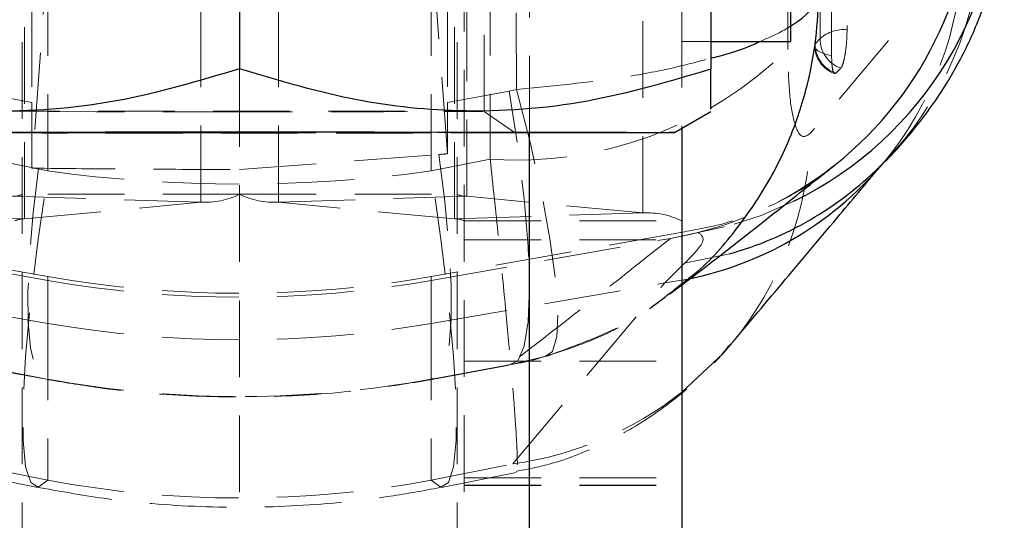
# Model space of a CAD drawing. Header units: millimetres. Extents: x 34 to 369, y 24 to 290.
# Tile 21 of 30: x 351 to 368, y 219 to 227. Entities that reach past the tile are written whole.
import ezdxf

# ---------------------------------------------------------------- set-up
doc = ezdxf.new("R2010")
doc.units = ezdxf.units.MM
doc.linetypes.add('HIDDEN', pattern=[1.905, 1.27, -0.635])

msp = doc.modelspace()

# ---------------------------------------------------------------- linework, layer by layer
at = {"color": 7, "linetype": 'HIDDEN', "lineweight": 18}
for p, q in [((351.3071, 224.0975), (351.3071, 242.257)), ((358.4256, 224.0975), (358.4256, 242.257)), ((361.5433, 224.1958), (361.5433, 242.3553)), ((358.6271, 224.4716), (358.6271, 240.4891)), ((354.2233, 224.3733), (354.2233, 240.3908)), ((355.5094, 224.3733), (355.5094, 240.3908)), ((351.4259, 238.9822), (351.4259, 226.0225)), ((358.3068, 238.9822), (358.3068, 226.0225)), ((364.3899, 236.489), (364.3887, 226.9641)), ((358.5863, 236.0893), (358.5863, 210.087)), ((359.6663, 225.5274), (359.6663, 235.7428)), ((363.9422, 226.9033), (363.9407, 233.6985)), ((362.1863, 233.2581), (362.1863, 225.5967)), ((358.9163, 225.8766), (358.9163, 232.9782)), ((351.6938, 224.8905), (351.6938, 231.9796)), ((358.0389, 224.8905), (358.0389, 231.9796)), ((359.0122, 231.8807), (359.0141, 225.0861)), ((351.2663, 228.9281), (351.2663, 207.4972)), ((358.3064, 225.1752), (358.0239, 228.9728)), ((358.4663, 228.9281), (358.4663, 207.4972)), ((351.7084, 228.7463), (351.4265, 224.9379)), ((364.397, 226.9974), (364.4793, 227.0816)), ((362.1863, 227.0326), (362.6663, 227.0326)), ((364.8203, 226.5949), (364.738, 226.5107)), ((354.8663, 226.582), (354.8663, 226.559)), ((354.8663, 226.559), (354.8663, 207.4972)), ((351.4259, 226.0225), (350.4022, 226.2126)), ((358.3068, 226.0225), (359.3305, 226.2126)), ((359.3305, 226.2126), (359.4521, 226.2414)), ((359.415, 225.5274), (358.9163, 225.8766)), ((354.8663, 224.9158), (358.166, 225.1638)), ((350.7186, 225.0861), (351.6938, 224.8905)), ((359.0141, 225.0861), (358.0389, 224.8905)), ((354.2233, 224.3733), (351.1056, 224.4716)), ((354.8663, 224.5044), (351.2663, 224.5044)), ((354.8663, 224.5044), (358.4663, 224.5044)), ((355.5094, 224.3733), (358.6271, 224.4716)), ((361.5433, 224.1958), (358.6271, 224.4716)), ((351.3071, 224.0975), (354.2233, 224.3733)), ((358.4256, 224.0975), (355.5094, 224.3733)), ((351.3071, 224.0975), (348.1894, 224.1958)), ((358.4256, 224.0975), (361.5433, 224.1958)), ((358.5863, 224.0647), (362.1863, 224.0647)), ((351.6938, 223.1428), (347.5, 223.8822)), ((362.2327, 223.8822), (358.0389, 223.1428)), ((362.4603, 223.8705), (361.9983, 223.7754)), ((362.4603, 223.8705), (362.8865, 223.9635)), ((351.6938, 223.0783), (347.7344, 223.7754)), ((358.0389, 223.0783), (361.9983, 223.7754)), ((358.5863, 223.7516), (362.1863, 223.7516)), ((362.234, 223.3621), (362.9811, 223.5207)), ((361.9045, 223.0364), (362.234, 223.3621)), ((351.6938, 222.367), (347.8282, 223.0364)), ((351.6938, 222.367), (351.6938, 223.1419)), ((351.6938, 221.4439), (351.6938, 223.0783)), ((358.0389, 222.367), (358.0389, 223.1419)), ((358.0389, 221.4439), (358.0389, 223.0783)), ((358.0389, 222.367), (361.9045, 223.0364)), ((359.3913, 220.0436), (361.9045, 223.0364)), ((361.9045, 223.0364), (362.1863, 223.082)), ((361.9907, 222.8517), (362.1863, 223.0015)), ((351.6938, 222.367), (351.6938, 219.7724)), ((358.0389, 222.367), (358.0389, 219.7724)), ((358.5863, 221.7441), (362.1863, 221.7441)), ((359.3305, 221.6837), (359.9265, 221.8184)), ((350.3587, 221.6845), (351.6503, 221.4446)), ((350.4022, 221.6837), (351.6938, 221.4439)), ((359.3305, 221.6837), (358.0389, 221.4439)), ((358.0824, 221.4446), (359.374, 221.6845)), ((351.6938, 219.7724), (350.3414, 220.0436)), ((358.0389, 219.7724), (359.3913, 220.0436)), ((350.2859, 219.9017), (351.4976, 219.6587)), ((358.2351, 219.6587), (359.4466, 219.9017)), ((358.5863, 219.811), (362.1863, 219.811)), ((358.5863, 219.6871), (362.1863, 219.6871)), ((358.5863, 219.683), (362.1863, 219.683))]:
    msp.add_line(p, q, dxfattribs=at)
at = {"color": 7, "linetype": 'Continuous', "lineweight": 25}
for p, q in [((354.8663, 232.2959), (354.8663, 226.582)), ((362.6663, 232.2901), (362.6663, 226.5763)), ((363.9863, 229.9572), (363.9863, 227.0326)), ((362.6663, 227.0326), (363.9863, 227.0326)), ((362.0663, 225.5274), (362.6663, 225.8738)), ((359.6663, 190.7354), (359.6663, 225.5274)), ((362.1863, 225.5967), (362.1863, 210.087))]:
    msp.add_line(p, q, dxfattribs=at)
at = {"color": 7, "linetype": 'HIDDEN', "lineweight": 18, "flags": 128}
for points in [[(364.9242, 236.8231), (364.9241, 235.9179), (364.9238, 232.2969), (364.9232, 227.2282)], [(364.4793, 227.0816), (364.4794, 227.9869), (364.4798, 231.6078), (364.4804, 236.6765)], [(364.3982, 236.5222), (364.3981, 235.6169), (364.3976, 231.996), (364.397, 226.9974)], [(364.6673, 226.8012), (364.6674, 227.7064), (364.6679, 231.3274), (364.6686, 236.326)], [(366.8327, 228.5114), (364.6146, 225.8688), (364.3194, 225.517)], [(364.397, 226.9974), (364.3888, 226.9679), (364.3937, 226.9384), (364.4115, 226.9096), (364.4418, 226.8823), (364.4839, 226.8571), (364.5364, 226.8348), (364.5981, 226.816), (364.6673, 226.8012)], [(359.3305, 221.6837), (359.472, 221.7498), (359.5769, 221.9905), (359.6415, 222.3971), (359.6633, 222.9544), (359.6415, 223.6418), (359.5769, 224.434), (359.472, 225.3016), (359.3305, 226.2126)], [(359.4521, 226.2414), (359.6769, 225.3658), (359.8634, 224.5309), (360.005, 223.7665), (360.0966, 223.0999), (360.135, 222.5548), (360.1187, 222.1509), (360.0484, 221.9025), (359.9265, 221.8184)], [(354.8663, 225.8714), (354.0243, 225.8715), (353.2191, 225.8719), (352.4858, 225.8724), (351.8566, 225.8731), (351.3589, 225.874), (351.0146, 225.875), (350.8385, 225.8761), (350.8385, 225.8771), (351.0146, 225.8782), (351.3589, 225.8792), (351.8566, 225.8801), (352.4858, 225.8808), (353.2191, 225.8813), (354.0243, 225.8817), (354.8663, 225.8818), (355.7084, 225.8817), (356.5136, 225.8813), (357.2469, 225.8808), (357.8761, 225.8801), (358.3737, 225.8792), (358.7181, 225.8782), (358.8942, 225.8771), (358.8942, 225.8761), (358.7181, 225.875), (358.3737, 225.874), (357.8761, 225.8731), (357.2469, 225.8724), (356.5136, 225.8719), (355.7084, 225.8715), (354.8663, 225.8714)], [(359.6392, 225.5205), (359.0984, 225.52), (358.1351, 225.5192), (357.0913, 225.5187), (355.9927, 225.5183), (354.8663, 225.5182), (353.74, 225.5183), (352.6414, 225.5187), (351.5976, 225.5192), (350.6343, 225.52), (350.0934, 225.5205)], [(354.8663, 225.5216), (355.7537, 225.5217), (356.607, 225.5221), (357.3935, 225.5226), (358.0827, 225.5233), (358.6484, 225.5242), (359.0688, 225.5252), (359.3276, 225.5263), (359.415, 225.5274), (359.3276, 225.5286), (359.0688, 225.5297), (358.6484, 225.5307), (358.0827, 225.5315), (357.3935, 225.5323), (356.607, 225.5328), (355.7537, 225.5331), (354.8663, 225.5332), (353.9789, 225.5331), (353.1256, 225.5328), (352.3392, 225.5323), (351.6499, 225.5315), (351.0842, 225.5307), (350.6639, 225.5297), (350.4051, 225.5286), (350.3177, 225.5274), (350.4051, 225.5263), (350.6639, 225.5252), (351.0842, 225.5242), (351.6499, 225.5233), (352.3392, 225.5226), (353.1256, 225.5221), (353.9789, 225.5217), (354.8663, 225.5216)], [(358.166, 225.1638), (358.2652, 224.3835), (358.3329, 223.6573), (358.3673, 223.0065), (358.3674, 222.4502), (358.3331, 222.0045), (358.2654, 221.6827), (358.1664, 221.4939), (358.0389, 221.4439)], [(351.6938, 219.7724), (351.5322, 219.6579), (351.4077, 219.7322), (351.3231, 219.9936), (351.2803, 220.4364), (351.2803, 221.0503), (351.3231, 221.8217), (351.4077, 222.733), (351.5322, 223.7637), (351.6938, 224.8905)], [(351.5353, 224.9365), (351.4475, 224.1959), (351.3895, 223.5107), (351.3628, 222.8997), (351.3681, 222.3793), (351.4053, 221.9639), (351.4733, 221.6647), (351.5704, 221.4897), (351.6938, 221.4439)], [(358.0389, 219.7724), (358.2005, 219.6579), (358.325, 219.7322), (358.4096, 219.9936), (358.4523, 220.4364), (358.4523, 221.0503), (358.4096, 221.8217), (358.325, 222.733), (358.2005, 223.7637), (358.0389, 224.8905)], [(363.0562, 224.0096), (363.5007, 224.1561), (364.0428, 224.3888)]]:
    msp.add_lwpolyline(points, dxfattribs=at)
at = {"color": 7, "linetype": 'Continuous', "lineweight": 25, "flags": 128}
for points in [[(350.0934, 225.5205), (349.7752, 225.5209), (349.0414, 225.522), (348.4511, 225.5232), (348.0187, 225.5246), (347.755, 225.526), (347.6663, 225.5274), (347.755, 225.5289), (348.0187, 225.5303), (348.4511, 225.5316), (349.0414, 225.5328), (349.7752, 225.5339), (350.6343, 225.5349), (351.5976, 225.5356), (352.6414, 225.5362), (353.74, 225.5365), (354.8663, 225.5366)], [(354.8663, 225.5366), (355.9927, 225.5365), (357.0913, 225.5362), (358.1351, 225.5356), (359.0984, 225.5349), (359.9575, 225.5339), (360.6913, 225.5328), (361.2816, 225.5316), (361.7139, 225.5303), (361.9777, 225.5289), (362.0663, 225.5274), (361.9777, 225.526), (361.7139, 225.5246), (361.2816, 225.5232), (360.6913, 225.522), (359.9575, 225.5209), (359.6392, 225.5205)], [(362.1863, 221.2286), (362.8706, 221.8712), (362.9953, 222.0146)]]:
    msp.add_lwpolyline(points, dxfattribs=at)
at = {"color": 8, "linetype": 'Continuous', "lineweight": 25}
for centre, radius, start, end in [((361.3574, 229.8774), 6.1103, 296.07053, 1.60977), ((360.9696, 229.7203), 6.038, 308.5375, 2.02185), ((361.1642, 228.6746), 5.6853, 280.35732, 319.80969), ((361.4319, 229.0442), 5.7366, 285.66806, 314.65)]:
    msp.add_arc(centre, radius, start, end, dxfattribs=at)
at = {"color": 7, "linetype": 'HIDDEN', "lineweight": 18}
for centre, radius, start, end in [((361.3918, 229.0561), 5.7733, 314.84903, 358.19117), ((361.1488, 228.6571), 5.6858, 320.04488, 358.53182), ((364.978, 227.0682), 0.4989, 178.45682, 251.57104), ((364.8626, 226.6663), 0.5651, 83.83535, 132.70094), ((364.8759, 226.9641), 0.4872, 179.99285, 251.01164), ((364.8957, 226.9839), 0.4989, 178.45635, 251.56996), ((359.4519, 231.4897), 6.4185, 266.08874, 314.3936), ((358.6356, 225.6642), 5.6857, 320.06661, 358.51674), ((360.9842, 229.7107), 6.0214, 279.69599, 308.4859), ((351.122, 224.8016), 0.3304, 267.14203, 295.89512), ((354.2891, 225.6934), 1.3217, 267.14317, 295.8932), ((355.4435, 225.6934), 1.3217, 244.1068, 272.85683), ((358.6106, 224.8016), 0.3304, 244.10488, 272.85797), ((361.6091, 222.8757), 1.3218, 64.10733, 92.85668), ((351.2906, 223.7675), 0.3305, 87.14375, 115.89183), ((358.442, 223.7675), 0.3305, 64.10817, 92.85625), ((354.8663, 241.1352), 18.27, 260, 280), ((354.8663, 241.098), 18.2969, 260.01484, 279.98516), ((354.8663, 240.6924), 18.598, 260.17812, 279.82188), ((358.6299, 225.7282), 5.7353, 277.62867, 308.32244)]:
    msp.add_arc(centre, radius, start, end, dxfattribs=at)
for centre, major_axis, ratio, start_param, end_param in [((351.4475, 226.4376), (0.0018, 4.9549), 0.0043378, 1.6546664, 1.8782869), ((358.2852, 226.4376), (-0.0018, 4.9549), 0.0043378, 4.4547806, 4.6285189), ((349.0238, 224.7178), (46.8291, 3.7492), 0.0061858, 4.908381, 4.911439), ((358.3817, 225.1499), (28.176, -0.2854), 0.0103459, 4.4630687, 4.4670496), ((354.8663, 238.9337), (18.27, 0), 0.7805062, 4.5378561, 4.8869219), ((354.8663, 240.13), (0, 18.9743), 0.9628806, 2.9670597, 3.1358393), ((354.8663, 240.13), (0, 18.9743), 0.9628806, 3.1466734, 3.3161256), ((354.8663, 238.9337), (0, 19.4569), 0.9389969, 2.9670597, 3.3161256)]:
    msp.add_ellipse(centre, major_axis=major_axis, ratio=ratio, start_param=start_param, end_param=end_param, dxfattribs=at)
for points, knots in [([(359.4521, 226.2414), (359.4367, 228.3402), (359.4058, 232.5309), (359.3817, 236.7217), (359.3697, 238.8137)], [0, 0, 0, 0, 0.5008309, 1, 1, 1, 1]), ([(363.4793, 227.0326), (363.6553, 227.1097), (363.8457, 227.1932), (363.9764, 227.2822), (363.9863, 227.2889)], [0, 0, 0, 0, 0.9239574, 1, 1, 1, 1]), ([(364.9232, 227.2282), (364.9223, 227.1788), (364.9205, 227.0785), (364.906, 226.9195), (364.8842, 226.7755), (364.8568, 226.6633), (364.8345, 226.6114), (364.8226, 226.5976), (364.8203, 226.5949)], [0, 0, 0, 0, 0.1855076, 0.3774781, 0.5694487, 0.7614219, 0.9533902, 1, 1, 1, 1]), ([(359.4521, 226.2414), (360.0465, 226.2981), (360.9724, 226.3865), (362.0201, 226.5838), (362.4661, 226.7041), (362.6663, 226.7581)], [0, 0, 0, 0, 0.4969003, 0.7741165, 1, 1, 1, 1]), ([(364.3194, 225.517), (364.2685, 225.481), (364.1666, 225.4088), (364.0439, 225.6631), (363.9587, 226.1613), (363.9478, 226.652), (363.9422, 226.9033)], [0, 0, 0, 0, 0.2534127, 0.507371, 0.7476438, 1, 1, 1, 1]), ([(364.7077, 226.511), (364.7, 226.5262), (364.6846, 226.5565), (364.6701, 226.6611), (364.6682, 226.7547), (364.6673, 226.8012)], [0, 0, 0, 0, 0.33492889, 0.66987577, 1, 1, 1, 1]), ([(364.738, 226.5107), (364.7369, 226.5095), (364.7299, 226.5026), (364.7236, 226.5064), (364.7183, 226.5096)], [0, 0, 0, 0, 0.1643162, 1, 1, 1, 1]), ([(359.0141, 225.0861), (359.0608, 224.6508), (359.1556, 223.7668), (359.2696, 222.6274), (359.3603, 221.654), (359.4241, 220.8798), (359.4614, 220.3009), (359.4682, 219.9643), (359.4474, 219.8525), (359.4102, 219.9793), (359.3913, 220.0436)], [0, 0, 0, 0, 0.1258335, 0.2555649, 0.3756156, 0.4990385, 0.6239691, 0.7526884, 0.8746114, 1, 1, 1, 1]), ([(364.7011, 224.967), (364.5784, 224.8711), (364.2817, 224.639), (363.6666, 224.3044), (362.96, 224.015), (362.453, 223.9246), (362.2308, 223.8849)], [0, 0, 0, 0, 0.1999417, 0.4838311, 0.7737158, 1, 1, 1, 1]), ([(365.5069, 225.0061), (365.5117, 225.011), (365.5176, 225.017), (365.4993, 224.9991), (365.4961, 224.996)], [0, 0, 0, 0, 0.82829312, 1, 1, 1, 1]), ([(351.5353, 224.9365), (352.0826, 224.9305), (353.1836, 224.9184), (354.3033, 224.9167), (354.8663, 224.9158)], [0, 0, 0, 0, 0.4971447, 1, 1, 1, 1]), ([(362.234, 223.3621), (362.3604, 223.4908), (362.6172, 223.7522), (362.5132, 223.8306), (362.4603, 223.8705)], [0, 0, 0, 0, 0.49224967, 1, 1, 1, 1]), ([(361.9983, 223.7754), (361.3471, 223.2582), (360.4725, 222.5635), (359.5629, 221.8628), (359.3305, 221.6837)], [0, 0, 0, 0, 0.7444505, 1, 1, 1, 1]), ([(359.9265, 221.8184), (360.5111, 222.027), (361.3302, 222.3192), (361.9958, 222.8684), (362.1863, 223.0257)], [0, 0, 0, 0, 0.7136629, 1, 1, 1, 1]), ([(359.9589, 221.8275), (360.228, 221.9164), (360.7813, 222.0992), (361.4626, 222.4585), (361.8416, 222.7528), (361.9853, 222.8645)], [0, 0, 0, 0, 0.3702909, 0.7612309, 1, 1, 1, 1]), ([(359.4433, 219.9176), (359.6264, 219.9529), (360.0975, 220.0436), (360.8088, 220.3264), (361.556, 220.7276), (362.2117, 221.2146), (362.6844, 221.645), (362.9109, 221.9271), (362.9747, 222.0065)], [0, 0, 0, 0, 0.13293627, 0.34193842, 0.54341168, 0.73796656, 0.92622751, 1, 1, 1, 1]), ([(359.3727, 221.6905), (359.4931, 221.7098), (359.6918, 221.7416), (359.881, 221.8098), (359.9555, 221.8366)], [0, 0, 0, 0, 0.60585388, 1, 1, 1, 1]), ([(351.6503, 221.4446), (351.942, 221.395), (352.7306, 221.2608), (354.0365, 221.1469), (355.5562, 221.141), (356.9095, 221.2477), (357.744, 221.3878), (358.0824, 221.4446)], [0, 0, 0, 0, 0.1377228, 0.3723903, 0.6062093, 0.8403242, 1, 1, 1, 1]), ([(351.4976, 219.6587), (351.8703, 219.5915), (352.7693, 219.4294), (354.2158, 219.3122), (355.8201, 219.3262), (357.1626, 219.46), (357.9609, 219.6079), (358.2351, 219.6587)], [0, 0, 0, 0, 0.1676354, 0.4043679, 0.6405503, 0.8765172, 1, 1, 1, 1])]:
    msp.add_open_spline(points, degree=3, knots=knots, dxfattribs=at)
at = {"color": 7, "linetype": 'Continuous', "lineweight": 25}
for points, knots in [([(365.4623, 224.9625), (365.5248, 225.0225), (365.718, 225.208), (366.0488, 225.5912), (366.4457, 226.1222), (366.8169, 226.7417), (367.1417, 227.4525), (367.3857, 228.249), (367.527, 229.0137), (367.5262, 229.5114), (367.5259, 229.7126)], [0, 0, 0, 0, 0.06956095, 0.21489615, 0.35129068, 0.48570278, 0.62115788, 0.76050252, 0.90320466, 1, 1, 1, 1]), ([(354.8663, 226.582), (354.1894, 226.3803), (352.8207, 225.9725), (350.7929, 225.8222), (348.8544, 226.0392), (347.666, 226.3961), (347.0663, 226.5763)], [0, 0, 0, 0, 0.26460232, 0.53494207, 0.7653404, 1, 1, 1, 1]), ([(362.6663, 226.5763), (361.9894, 226.3755), (360.6207, 225.9698), (358.5929, 225.8224), (356.6544, 226.0423), (355.466, 226.401), (354.8663, 226.582)], [0, 0, 0, 0, 0.2646021, 0.534942, 0.7653405, 1, 1, 1, 1]), ([(362.6663, 225.922), (362.6663, 225.9152), (362.6663, 225.8956), (362.6663, 226.202), (362.6663, 226.4932), (362.6663, 226.5763)], [0, 0, 0, 0, 0.27855676, 0.79420579, 1, 1, 1, 1]), ([(362.1863, 223.0015), (362.3076, 223.0942), (362.8672, 223.5217), (363.7005, 224.1787), (364.4148, 224.7468), (364.7309, 224.9983)], [0, 0, 0, 0, 0.1335392, 0.6165292, 1, 1, 1, 1]), ([(362.9961, 222.0159), (363.5991, 222.7336), (364.4379, 223.7321), (365.2753, 224.7296), (365.5108, 225.0102)], [0, 0, 0, 0, 0.7187547, 1, 1, 1, 1])]:
    msp.add_open_spline(points, degree=3, knots=knots, dxfattribs=at)
at = {"color": 8, "linetype": 'Continuous', "lineweight": 25}
for points, knots in [([(362.1863, 223.0257), (362.2595, 223.0804), (362.6107, 223.3429), (363.129, 223.9445), (363.7154, 224.8179), (364.0583, 225.6054), (364.3528, 226.5801), (364.444, 227.2501), (364.4496, 227.7667), (364.4496, 227.7726)], [0, 0, 0, 0, 0.0502668, 0.2413938, 0.4329431, 0.6301132, 0.7128955, 0.9967563, 1, 1, 1, 1]), ([(363.9863, 227.2889), (364.0323, 227.3188), (364.2711, 227.474), (364.4024, 227.639), (364.4491, 227.7711), (364.4496, 227.7726)], [0, 0, 0, 0, 0.1906341, 0.9908579, 1, 1, 1, 1]), ([(362.6663, 226.7581), (362.7135, 226.77), (363.0228, 226.8478), (363.2979, 226.9422), (363.4715, 227.0287), (363.4793, 227.0326)], [0, 0, 0, 0, 0.14649376, 0.96180948, 1, 1, 1, 1])]:
    msp.add_open_spline(points, degree=3, knots=knots, dxfattribs=at)

doc.saveas('drawing.dxf')
